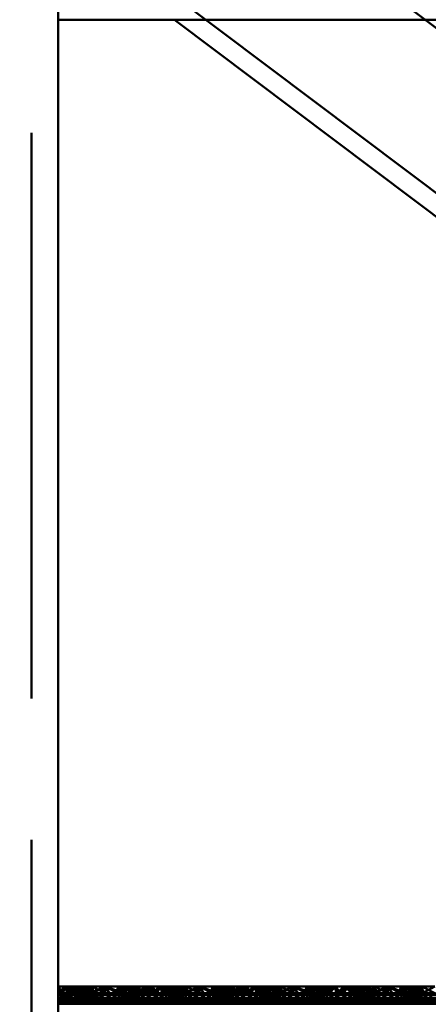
# Paper-space layout 'Layout1' of a CAD drawing. Extents: x -2 to 1033, y -36 to 596.
# Tile 230 of 256: x 368.8 to 370.97, y 489.26 to 494.49. Entities that reach past the tile are written whole.
import ezdxf

# ---------------------------------------------------------------- set-up
doc = ezdxf.new("R2010")
doc.units = 0
doc.linetypes.add('ACAD_ISO02W100', pattern=[15, 12, -3])
doc.linetypes.add('ACAD_ISO04W100', pattern=[30.5, 24, -3, 0.5, -3])
doc.layers.add('SS_ZEBRIKY', color=24, linetype='CONTINUOUS', lineweight=50)
doc.layers.add('SS_ZTUŽENÍ STĚNY', color=203, linetype='CONTINUOUS', lineweight=50)

psp = doc.layouts.get("Layout1")

# ---------------------------------------------------------------- linework, layer by layer
at = {"layer": 'SS_ZEBRIKY', "color": 3, "linetype": 'ACAD_ISO02W100', "ltscale": 0.25}
for p, q in [((368.8663, 378.385), (368.8663, 524.985)), ((369.0063, 489.321), (369.0504, 489.3568)), ((369.0063, 489.321), (369.0429, 489.3568)), ((369.0663, 489.321), (369.0429, 489.3568)), ((369.1184, 489.3568), (369.0469, 489.321)), ((369.0663, 489.321), (369.0504, 489.3568)), ((369.1106, 489.321), (369.0504, 489.3568)), ((369.111, 489.3568), (369.0663, 489.321)), ((369.0663, 489.321), (369.0899, 489.3568)), ((369.0768, 489.3568), (369.0663, 489.321)), ((369.1369, 489.3568), (369.0743, 489.321)), ((369.1184, 489.3568), (369.0743, 489.321)), ((369.0748, 489.321), (369.1369, 489.3568)), ((369.1184, 489.3568), (369.0748, 489.321)), ((369.1103, 489.321), (369.0899, 489.3568)), ((369.1106, 489.321), (369.0899, 489.3568)), ((369.1872, 489.321), (369.0899, 489.3568)), ((369.1103, 489.321), (369.1393, 489.3568)), ((369.1342, 489.3568), (369.1103, 489.321)), ((369.1103, 489.321), (369.1206, 489.3568)), ((369.111, 489.3568), (369.1103, 489.321)), ((369.1184, 489.3568), (369.1313, 489.3311)), ((369.1872, 489.321), (369.1206, 489.3568)), ((369.1263, 489.321), (369.144, 489.3568)), ((369.1263, 489.321), (369.1393, 489.3568)), ((369.1342, 489.3568), (369.1263, 489.321)), ((369.1369, 489.3568), (369.1493, 489.321)), ((369.1401, 489.3488), (369.1369, 489.3568)), ((369.1369, 489.3568), (369.1402, 489.3492)), ((369.1524, 489.321), (369.1369, 489.3568)), ((369.1872, 489.321), (369.1393, 489.3568)), ((369.2158, 489.321), (369.1393, 489.3568)), ((369.151, 489.321), (369.1401, 489.3488)), ((369.1402, 489.3492), (369.1524, 489.321)), ((369.1874, 489.3568), (369.1493, 489.321)), ((369.151, 489.321), (369.1728, 489.3425)), ((369.1661, 489.3202), (369.2563, 489.3568)), ((369.1874, 489.3568), (369.1661, 489.3202)), ((369.2563, 489.3568), (369.1796, 489.3168)), ((369.1874, 489.3568), (369.1936, 489.3321)), ((369.1874, 489.3568), (369.1963, 489.321)), ((369.2563, 489.3568), (369.2303, 489.3168)), ((369.2563, 489.3568), (369.2824, 489.3168)), ((369.333, 489.3168), (369.2563, 489.3568)), ((369.2563, 489.3568), (369.2563, 489.321)), ((369.3253, 489.3568), (369.3163, 489.321)), ((369.3253, 489.3568), (369.3191, 489.3321)), ((369.3868, 489.3568), (369.3248, 489.321)), ((369.3253, 489.3568), (369.333, 489.3168)), ((369.3253, 489.3568), (369.3466, 489.3202)), ((369.3634, 489.321), (369.3253, 489.3568)), ((369.3393, 489.3423), (369.3599, 489.321)), ((369.3516, 489.3484), (369.3767, 489.3403)), ((369.3758, 489.3568), (369.3603, 489.321)), ((369.3603, 489.321), (369.3724, 489.349)), ((369.3634, 489.321), (369.3758, 489.3568)), ((369.3684, 489.3568), (369.3863, 489.321)), ((369.3724, 489.349), (369.3758, 489.3568)), ((369.3758, 489.3568), (369.4369, 489.321)), ((369.4389, 489.321), (369.3758, 489.3568)), ((369.3758, 489.3568), (369.4658, 489.321)), ((369.3763, 489.321), (369.3942, 489.3568)), ((369.3767, 489.3403), (369.4369, 489.321)), ((369.3868, 489.3568), (369.3863, 489.321)), ((369.3863, 489.321), (369.3865, 489.3568)), ((369.4024, 489.321), (369.3865, 489.3568)), ((369.3868, 489.3568), (369.4024, 489.321)), ((369.4389, 489.321), (369.3942, 489.3568)), ((369.4658, 489.321), (369.3942, 489.3568)), ((369.437, 489.3568), (369.401, 489.321)), ((369.437, 489.3568), (369.4024, 489.321)), ((369.4358, 489.3568), (369.4024, 489.321)), ((369.4463, 489.321), (369.4358, 489.3568)), ((369.437, 489.3568), (369.4463, 489.321)), ((369.5057, 489.3568), (369.4463, 489.321)), ((369.4698, 489.3568), (369.4463, 489.321)), ((369.4698, 489.3568), (369.5063, 489.321)), ((369.5057, 489.3568), (369.5053, 489.321)), ((369.5057, 489.3568), (369.5063, 489.321)), ((369.5745, 489.3568), (369.5063, 489.321)), ((369.5429, 489.3568), (369.5063, 489.321)), ((369.5063, 489.3568), (369.5063, 489.321)), ((369.5429, 489.3568), (369.5663, 489.321)), ((369.6184, 489.3568), (369.5469, 489.321)), ((369.6252, 489.3568), (369.5663, 489.321)), ((369.5768, 489.3568), (369.5663, 489.321)), ((369.5745, 489.3568), (369.5663, 489.321)), ((369.6369, 489.3568), (369.5743, 489.321)), ((369.6184, 489.3568), (369.5743, 489.321)), ((369.5745, 489.3568), (369.6099, 489.321)), ((369.5748, 489.321), (369.6369, 489.3568)), ((369.5748, 489.321), (369.6184, 489.3568)), ((369.5768, 489.3568), (369.6103, 489.321)), ((369.6103, 489.321), (369.6442, 489.3568)), ((369.6265, 489.3568), (369.6103, 489.321)), ((369.6103, 489.321), (369.6252, 489.3568)), ((369.6184, 489.3568), (369.6313, 489.331)), ((369.6869, 489.321), (369.6252, 489.3568)), ((369.6263, 489.321), (369.6442, 489.3568)), ((369.6265, 489.3568), (369.6263, 489.321)), ((369.6369, 489.3568), (369.6493, 489.321)), ((369.6401, 489.3487), (369.6369, 489.3568)), ((369.6524, 489.321), (369.6369, 489.3568)), ((369.6369, 489.3568), (369.6403, 489.349)), ((369.651, 489.321), (369.6401, 489.3487)), ((369.6403, 489.349), (369.6524, 489.321)), ((369.6874, 489.3568), (369.6493, 489.321)), ((369.651, 489.321), (369.6728, 489.3425)), ((369.6661, 489.3202), (369.7563, 489.3568)), ((369.6874, 489.3568), (369.6661, 489.3202)), ((369.6796, 489.3168), (369.7563, 489.3568)), ((369.6874, 489.3568), (369.6963, 489.321)), ((369.6874, 489.3568), (369.6936, 489.3321)), ((369.7563, 489.3568), (369.7303, 489.3168)), ((369.7563, 489.3568), (369.7824, 489.3168)), ((369.7563, 489.3568), (369.833, 489.3168)), ((369.7563, 489.3568), (369.7563, 489.321)), ((369.8253, 489.3568), (369.8163, 489.321)), ((369.8868, 489.3568), (369.8248, 489.321)), ((369.8253, 489.3568), (369.833, 489.3168)), ((369.8466, 489.3202), (369.8253, 489.3568)), ((369.8634, 489.321), (369.8253, 489.3568)), ((369.8393, 489.3423), (369.8599, 489.321)), ((369.8516, 489.3484), (369.8767, 489.3403)), ((369.8758, 489.3568), (369.8603, 489.321)), ((369.8603, 489.321), (369.8724, 489.349)), ((369.8634, 489.321), (369.8758, 489.3568)), ((369.8684, 489.3568), (369.8863, 489.321)), ((369.8724, 489.349), (369.8758, 489.3568)), ((369.8758, 489.3568), (369.9369, 489.321)), ((369.9389, 489.321), (369.8758, 489.3568)), ((369.8758, 489.3568), (369.9658, 489.321)), ((369.8767, 489.3403), (369.9369, 489.321)), ((369.8813, 489.331), (369.8942, 489.3568)), ((369.8868, 489.3568), (369.8863, 489.321)), ((369.8863, 489.321), (369.8865, 489.3568)), ((369.9024, 489.321), (369.8865, 489.3568)), ((369.8868, 489.3568), (369.9024, 489.321)), ((369.9389, 489.321), (369.8942, 489.3568)), ((369.9658, 489.321), (369.8942, 489.3568)), ((369.901, 489.321), (369.937, 489.3568)), ((369.937, 489.3568), (369.9024, 489.321)), ((369.9024, 489.321), (369.9358, 489.3568)), ((369.9358, 489.3568), (369.9463, 489.321)), ((369.937, 489.3568), (369.9463, 489.321)), ((370.0057, 489.3568), (369.9463, 489.321)), ((369.9463, 489.321), (369.9698, 489.3568)), ((370.0063, 489.321), (369.9698, 489.3568)), ((370.0057, 489.3568), (370.0053, 489.321)), ((370.0057, 489.3568), (370.0063, 489.321)), ((370.0745, 489.3568), (370.0063, 489.321)), ((370.0429, 489.3568), (370.0063, 489.321)), ((370.0063, 489.3568), (370.0063, 489.321)), ((370.0429, 489.3568), (370.0663, 489.321)), ((370.1184, 489.3568), (370.0469, 489.321)), ((370.0663, 489.321), (370.1252, 489.3568)), ((370.0768, 489.3568), (370.0663, 489.321)), ((370.0663, 489.321), (370.0745, 489.3568)), ((370.1369, 489.3568), (370.0743, 489.321)), ((370.1184, 489.3568), (370.0743, 489.321)), ((370.0745, 489.3568), (370.1099, 489.321)), ((370.0748, 489.321), (370.1369, 489.3568)), ((370.0748, 489.321), (370.1184, 489.3568)), ((370.0768, 489.3568), (370.1103, 489.321)), ((370.1103, 489.321), (370.1442, 489.3568)), ((370.1265, 489.3568), (370.1103, 489.321)), ((370.1103, 489.321), (370.1252, 489.3568)), ((370.1184, 489.3568), (370.1313, 489.331)), ((370.1869, 489.321), (370.1252, 489.3568)), ((370.1263, 489.321), (370.1442, 489.3568)), ((370.1265, 489.3568), (370.1263, 489.321)), ((370.1369, 489.3568), (370.1493, 489.321)), ((370.1401, 489.3487), (370.1369, 489.3568)), ((370.1524, 489.321), (370.1369, 489.3568)), ((370.1369, 489.3568), (370.1403, 489.349)), ((370.151, 489.321), (370.1401, 489.3487)), ((370.1403, 489.349), (370.1524, 489.321)), ((370.1874, 489.3568), (370.1493, 489.321)), ((370.151, 489.321), (370.1728, 489.3425)), ((370.1661, 489.3202), (370.2563, 489.3568)), ((370.1874, 489.3568), (370.1661, 489.3202)), ((370.1796, 489.3168), (370.2563, 489.3568)), ((370.1874, 489.3568), (370.1963, 489.321)), ((370.1874, 489.3568), (370.1936, 489.3321)), ((370.2563, 489.3568), (370.2303, 489.3168)), ((370.2563, 489.3568), (370.2824, 489.3168)), ((370.2563, 489.3568), (370.333, 489.3168)), ((370.2563, 489.3568), (370.2563, 489.321)), ((370.3758, 489.3568), (370.2969, 489.321)), ((370.3253, 489.3568), (370.3163, 489.321)), ((370.3253, 489.3568), (370.3191, 489.3321)), ((370.3971, 489.3568), (370.3248, 489.321)), ((370.3758, 489.3568), (370.3248, 489.321)), ((370.3253, 489.3568), (370.333, 489.3168)), ((370.3253, 489.3568), (370.3466, 489.3202)), ((370.3634, 489.321), (370.3253, 489.3568)), ((370.3393, 489.3423), (370.3599, 489.321)), ((370.3516, 489.3484), (370.3767, 489.3403)), ((370.3758, 489.3568), (370.3603, 489.321)), ((370.3603, 489.321), (370.3724, 489.349)), ((370.3634, 489.321), (370.3758, 489.3568)), ((370.3684, 489.3568), (370.3863, 489.321)), ((370.3724, 489.349), (370.3758, 489.3568)), ((370.3758, 489.3568), (370.3863, 489.321)), ((370.3758, 489.3568), (370.4024, 489.321)), ((370.3758, 489.3568), (370.4369, 489.321)), ((370.4389, 489.321), (370.3758, 489.3568)), ((370.3758, 489.3568), (370.4658, 489.321)), ((370.3763, 489.321), (370.3942, 489.3568)), ((370.3767, 489.3403), (370.4369, 489.321)), ((370.3863, 489.321), (370.3865, 489.3568)), ((370.4024, 489.321), (370.3865, 489.3568)), ((370.4389, 489.321), (370.3942, 489.3568)), ((370.4658, 489.321), (370.3942, 489.3568)), ((370.3971, 489.3568), (370.401, 489.321)), ((370.3971, 489.3568), (370.4024, 489.321)), ((370.3971, 489.3568), (370.4463, 489.321)), ((370.401, 489.321), (370.4711, 489.3568)), ((370.401, 489.321), (370.43, 489.3568)), ((370.4024, 489.321), (370.4358, 489.3568)), ((370.43, 489.3568), (370.4463, 489.321)), ((370.4463, 489.321), (370.4358, 489.3568)), ((370.4778, 489.3568), (370.4463, 489.321)), ((370.4463, 489.321), (370.4711, 489.3568)), ((370.4711, 489.3568), (370.5053, 489.321)), ((370.4711, 489.3568), (370.5063, 489.321)), ((370.5063, 489.321), (370.4778, 489.3568)), ((370.5053, 489.321), (370.5597, 489.3568)), ((370.5159, 489.3568), (370.5053, 489.321)), ((370.5063, 489.321), (370.5597, 489.3568)), ((370.5228, 489.3568), (370.5063, 489.321)), ((370.5159, 489.3568), (370.5063, 489.321)), ((370.5228, 489.3568), (370.5663, 489.321)), ((370.6184, 489.3568), (370.5469, 489.321)), ((370.5663, 489.321), (370.5597, 489.3568)), ((370.5597, 489.3568), (370.6099, 489.321)), ((370.566, 489.3568), (370.5663, 489.321)), ((370.5663, 489.321), (370.6029, 489.3568)), ((370.5663, 489.321), (370.5978, 489.3568)), ((370.6369, 489.3568), (370.5743, 489.321)), ((370.6184, 489.3568), (370.5743, 489.321)), ((370.5748, 489.321), (370.6369, 489.3568)), ((370.5748, 489.321), (370.6184, 489.3568)), ((370.5978, 489.3568), (370.6099, 489.321)), ((370.5978, 489.3568), (370.6103, 489.321)), ((370.6869, 489.321), (370.5978, 489.3568)), ((370.6029, 489.3568), (370.6103, 489.321)), ((370.6103, 489.321), (370.6429, 489.3568)), ((370.6103, 489.321), (370.6418, 489.3568)), ((370.6295, 489.3568), (370.6103, 489.321)), ((370.6103, 489.321), (370.6262, 489.3568)), ((370.6184, 489.3568), (370.6311, 489.3314)), ((370.6869, 489.321), (370.6262, 489.3568)), ((370.6263, 489.321), (370.6429, 489.3568)), ((370.6263, 489.321), (370.6418, 489.3568)), ((370.6369, 489.3568), (370.6493, 489.321)), ((370.6397, 489.3498), (370.6369, 489.3568)), ((370.6369, 489.3568), (370.6398, 489.3501)), ((370.6524, 489.321), (370.6369, 489.3568)), ((370.651, 489.321), (370.6397, 489.3498)), ((370.6398, 489.3501), (370.6524, 489.321)), ((370.6869, 489.321), (370.6418, 489.3568)), ((370.7158, 489.321), (370.6418, 489.3568)), ((370.6874, 489.3568), (370.6493, 489.321)), ((370.651, 489.321), (370.6726, 489.3422)), ((370.6661, 489.3202), (370.7563, 489.3568)), ((370.6661, 489.3202), (370.6874, 489.3568)), ((370.6796, 489.3168), (370.7563, 489.3568)), ((370.6874, 489.3568), (370.6936, 489.3319)), ((370.6874, 489.3568), (370.6963, 489.321)), ((370.7563, 489.3568), (370.7303, 489.3168)), ((370.7563, 489.3568), (370.7824, 489.3168)), ((370.7563, 489.3568), (370.833, 489.3168)), ((370.7563, 489.3568), (370.7563, 489.321)), ((370.8253, 489.3568), (370.8163, 489.321)), ((370.8869, 489.3568), (370.8248, 489.321)), ((370.8248, 489.321), (370.8684, 489.3568)), ((370.8253, 489.3568), (370.833, 489.3168)), ((370.8253, 489.3568), (370.8466, 489.3202)), ((370.8634, 489.321), (370.8253, 489.3568)), ((370.8393, 489.3423), (370.8599, 489.321)), ((370.8516, 489.3484), (370.8767, 489.3403)), ((370.8758, 489.3568), (370.8603, 489.321)), ((370.8603, 489.321), (370.8724, 489.349)), ((370.8634, 489.321), (370.8758, 489.3568)), ((370.8684, 489.3568), (370.8863, 489.321)), ((370.8724, 489.349), (370.8758, 489.3568)), ((370.8758, 489.3568), (370.9369, 489.321)), ((370.9389, 489.321), (370.8758, 489.3568)), ((370.8758, 489.3568), (370.9658, 489.321)), ((370.8763, 489.321), (370.8942, 489.3568)), ((370.8767, 489.3403), (370.9369, 489.321)), ((370.8869, 489.3568), (370.901, 489.321)), ((370.8869, 489.3568), (370.9024, 489.321)), ((370.9389, 489.321), (370.8942, 489.3568)), ((370.9658, 489.321), (370.8942, 489.3568)), ((370.9374, 489.3568), (370.901, 489.321)), ((370.9374, 489.3568), (370.9463, 489.321)), ((370.9374, 489.3568), (371.0053, 489.321)), ((369.0363, 489.281), (369.0063, 489.321)), ((369.0656, 489.281), (369.0063, 489.321)), ((369.093, 489.281), (369.0063, 489.321)), ((369.0063, 489.321), (369.1661, 489.3202)), ((369.0663, 489.321), (369.0063, 489.321)), ((369.1661, 489.3202), (369.0063, 489.3117)), ((369.1796, 489.3168), (369.0063, 489.3117)), ((369.2563, 489.3115), (369.0063, 489.3117)), ((369.2563, 489.3115), (369.0063, 489.286)), ((369.0063, 489.286), (377.0063, 489.286)), ((369.1312, 489.3184), (369.0583, 489.281)), ((369.0583, 489.281), (369.1379, 489.3149)), ((369.0663, 489.321), (369.0656, 489.281)), ((369.093, 489.281), (369.0663, 489.321)), ((369.0663, 489.321), (369.0935, 489.281)), ((369.1626, 489.281), (369.0663, 489.321)), ((369.1629, 489.281), (369.0663, 489.321)), ((369.1103, 489.321), (369.0663, 489.321)), ((369.0683, 489.281), (369.1524, 489.321)), ((369.1363, 489.321), (369.0683, 489.281)), ((369.1411, 489.3132), (369.0948, 489.281)), ((369.0948, 489.281), (369.1561, 489.3052)), ((369.1626, 489.281), (369.1103, 489.321)), ((369.1103, 489.321), (369.1629, 489.281)), ((369.2013, 489.281), (369.1103, 489.321)), ((369.1103, 489.321), (369.2014, 489.281)), ((369.1134, 489.321), (369.1103, 489.321)), ((369.1224, 489.281), (369.1963, 489.321)), ((369.1524, 489.321), (369.1224, 489.281)), ((369.2013, 489.281), (369.1263, 489.321)), ((369.2014, 489.281), (369.1263, 489.321)), ((369.1363, 489.321), (369.1312, 489.3184)), ((369.1313, 489.3311), (369.1363, 489.321)), ((369.1379, 489.3149), (369.1524, 489.321)), ((369.1524, 489.321), (369.1411, 489.3132)), ((369.1493, 489.321), (369.1661, 489.3202)), ((369.1561, 489.3052), (369.1963, 489.321)), ((369.1661, 489.3202), (369.1796, 489.3168)), ((369.1963, 489.321), (369.1692, 489.281)), ((369.1796, 489.3168), (369.2563, 489.3115)), ((369.1936, 489.3321), (369.1963, 489.321)), ((369.1963, 489.321), (369.2079, 489.281)), ((369.1963, 489.321), (369.2264, 489.281)), ((369.2079, 489.281), (369.2563, 489.321)), ((369.2563, 489.321), (369.2264, 489.281)), ((369.2303, 489.3168), (369.2563, 489.3115)), ((369.2563, 489.321), (369.2863, 489.281)), ((369.2563, 489.321), (369.3048, 489.281)), ((369.333, 489.3168), (369.2563, 489.3115)), ((369.2824, 489.3168), (369.2563, 489.3115)), ((369.3163, 489.321), (369.2863, 489.281)), ((369.3163, 489.321), (369.3048, 489.281)), ((369.3083, 489.281), (369.4024, 489.321)), ((369.3863, 489.321), (369.3083, 489.281)), ((369.3191, 489.3321), (369.3163, 489.321)), ((369.3163, 489.321), (369.3344, 489.2944)), ((369.3163, 489.321), (369.3903, 489.281)), ((369.3163, 489.321), (369.3559, 489.3054)), ((369.4024, 489.321), (369.3183, 489.281)), ((369.3863, 489.321), (369.3183, 489.281)), ((369.3226, 489.3339), (369.3599, 489.321)), ((369.3466, 489.3202), (369.333, 489.3168)), ((369.3344, 489.2944), (369.3435, 489.281)), ((369.3448, 489.281), (369.4463, 489.321)), ((369.4024, 489.321), (369.3448, 489.281)), ((369.3466, 489.3202), (369.3634, 489.321)), ((369.3559, 489.3054), (369.4179, 489.281)), ((369.3603, 489.321), (369.3903, 489.281)), ((369.3713, 489.3133), (369.3603, 489.321)), ((369.3603, 489.321), (369.4444, 489.281)), ((369.3745, 489.315), (369.3603, 489.321)), ((369.4179, 489.281), (369.3713, 489.3133)), ((369.4463, 489.321), (369.3724, 489.281)), ((369.4024, 489.321), (369.3724, 489.281)), ((369.4543, 489.281), (369.3745, 489.315)), ((369.3763, 489.321), (369.4444, 489.281)), ((369.3813, 489.3185), (369.3763, 489.321)), ((369.4543, 489.281), (369.3813, 489.3185)), ((369.4024, 489.321), (369.3993, 489.321)), ((369.4463, 489.321), (369.4024, 489.321)), ((369.4161, 489.3202), (369.5966, 489.3202)), ((369.4463, 489.321), (369.4192, 489.281)), ((369.4463, 489.321), (369.4579, 489.281)), ((369.4463, 489.321), (369.4764, 489.281)), ((369.5063, 489.321), (369.4463, 489.321)), ((369.5063, 489.321), (369.4579, 489.281)), ((369.5063, 489.321), (369.4764, 489.281)), ((369.5063, 489.321), (369.5363, 489.281)), ((369.5063, 489.321), (369.5548, 489.281)), ((369.5663, 489.321), (369.5063, 489.321)), ((369.5663, 489.321), (369.5363, 489.281)), ((369.5663, 489.321), (369.5548, 489.281)), ((369.6524, 489.321), (369.5583, 489.281)), ((369.6313, 489.3185), (369.5583, 489.281)), ((369.5663, 489.321), (369.5935, 489.281)), ((369.5663, 489.321), (369.6403, 489.281)), ((369.5663, 489.321), (369.6679, 489.281)), ((369.6103, 489.321), (369.5663, 489.321)), ((369.5683, 489.281), (369.6524, 489.321)), ((369.6363, 489.321), (369.5683, 489.281)), ((369.6413, 489.3133), (369.5948, 489.281)), ((369.5948, 489.281), (369.6568, 489.3054)), ((369.6403, 489.281), (369.6103, 489.321)), ((369.6103, 489.321), (369.6679, 489.281)), ((369.6944, 489.281), (369.6103, 489.321)), ((369.6103, 489.321), (369.7043, 489.281)), ((369.6134, 489.321), (369.6103, 489.321)), ((369.6224, 489.281), (369.6963, 489.321)), ((369.6224, 489.281), (369.6524, 489.321)), ((369.6944, 489.281), (369.6263, 489.321)), ((369.7043, 489.281), (369.6263, 489.321)), ((369.6313, 489.331), (369.6363, 489.321)), ((369.6363, 489.321), (369.6313, 489.3185)), ((369.6524, 489.321), (369.6413, 489.3133)), ((369.6661, 489.3202), (369.6493, 489.321)), ((369.6568, 489.3054), (369.6963, 489.321)), ((369.6661, 489.3202), (369.6796, 489.3168)), ((369.6692, 489.281), (369.6963, 489.321)), ((369.7563, 489.3115), (369.6796, 489.3168)), ((369.6936, 489.3321), (369.6963, 489.321)), ((369.6963, 489.321), (369.7079, 489.281)), ((369.6963, 489.321), (369.7264, 489.281)), ((369.7079, 489.281), (369.7563, 489.321)), ((369.7563, 489.321), (369.7264, 489.281)), ((369.7303, 489.3168), (369.7563, 489.3115)), ((369.7563, 489.321), (369.7863, 489.281)), ((369.7563, 489.321), (369.8048, 489.281)), ((369.7563, 489.3115), (369.833, 489.3168)), ((369.7824, 489.3168), (369.7563, 489.3115)), ((369.8163, 489.321), (369.7863, 489.281)), ((369.8163, 489.321), (369.8048, 489.281)), ((369.8083, 489.281), (369.9024, 489.321)), ((369.8863, 489.321), (369.8083, 489.281)), ((369.8163, 489.321), (369.8344, 489.2944)), ((369.8163, 489.321), (369.8903, 489.281)), ((369.8163, 489.321), (369.8559, 489.3054)), ((369.9024, 489.321), (369.8183, 489.281)), ((369.8863, 489.321), (369.8183, 489.281)), ((369.8226, 489.3339), (369.8599, 489.321)), ((369.833, 489.3168), (369.8466, 489.3202)), ((369.8344, 489.2944), (369.8435, 489.281)), ((369.8448, 489.281), (369.9463, 489.321)), ((369.8448, 489.281), (369.9024, 489.321)), ((369.8634, 489.321), (369.8466, 489.3202)), ((369.8559, 489.3054), (369.9179, 489.281)), ((369.8603, 489.321), (369.8903, 489.281)), ((369.8713, 489.3133), (369.8603, 489.321)), ((369.8603, 489.321), (369.9444, 489.281)), ((369.8745, 489.315), (369.8603, 489.321)), ((369.9179, 489.281), (369.8713, 489.3133)), ((369.9463, 489.321), (369.8724, 489.281)), ((369.9024, 489.321), (369.8724, 489.281)), ((369.9543, 489.281), (369.8745, 489.315)), ((369.8763, 489.321), (369.8813, 489.331)), ((369.8763, 489.321), (369.9444, 489.281)), ((369.8813, 489.3185), (369.8763, 489.321)), ((369.9543, 489.281), (369.8813, 489.3185)), ((369.9024, 489.321), (369.8993, 489.321)), ((369.9463, 489.321), (369.9024, 489.321)), ((369.9161, 489.3202), (370.0966, 489.3202)), ((369.9463, 489.321), (369.9192, 489.281)), ((369.9463, 489.321), (369.9579, 489.281)), ((369.9463, 489.321), (369.9764, 489.281)), ((370.0063, 489.321), (369.9463, 489.321)), ((370.0063, 489.321), (369.9579, 489.281)), ((369.9764, 489.281), (370.0063, 489.321)), ((370.0363, 489.281), (370.0063, 489.321)), ((370.0063, 489.321), (370.0548, 489.281)), ((370.0663, 489.321), (370.0063, 489.321)), ((370.0363, 489.281), (370.0663, 489.321)), ((370.0548, 489.281), (370.0663, 489.321)), ((370.1524, 489.321), (370.0583, 489.281)), ((370.1313, 489.3185), (370.0583, 489.281)), ((370.0663, 489.321), (370.0935, 489.281)), ((370.1403, 489.281), (370.0663, 489.321)), ((370.0663, 489.321), (370.1679, 489.281)), ((370.1103, 489.321), (370.0663, 489.321)), ((370.0683, 489.281), (370.1524, 489.321)), ((370.0683, 489.281), (370.1363, 489.321)), ((370.0948, 489.281), (370.1413, 489.3133)), ((370.0948, 489.281), (370.1568, 489.3054)), ((370.1403, 489.281), (370.1103, 489.321)), ((370.1103, 489.321), (370.1679, 489.281)), ((370.1944, 489.281), (370.1103, 489.321)), ((370.1103, 489.321), (370.2043, 489.281)), ((370.1134, 489.321), (370.1103, 489.321)), ((370.1963, 489.321), (370.1224, 489.281)), ((370.1224, 489.281), (370.1524, 489.321)), ((370.1944, 489.281), (370.1263, 489.321)), ((370.2043, 489.281), (370.1263, 489.321)), ((370.1313, 489.331), (370.1363, 489.321)), ((370.1363, 489.321), (370.1313, 489.3185)), ((370.1413, 489.3133), (370.1524, 489.321)), ((370.1661, 489.3202), (370.1493, 489.321)), ((370.1568, 489.3054), (370.1963, 489.321)), ((370.1661, 489.3202), (370.1796, 489.3168)), ((370.1692, 489.281), (370.1963, 489.321)), ((370.1796, 489.3168), (370.2563, 489.3115)), ((370.1936, 489.3321), (370.1963, 489.321)), ((370.2079, 489.281), (370.1963, 489.321)), ((370.1963, 489.321), (370.2264, 489.281)), ((370.2079, 489.281), (370.2563, 489.321)), ((370.2563, 489.321), (370.2264, 489.281)), ((370.2303, 489.3168), (370.2563, 489.3115)), ((370.2563, 489.321), (370.2863, 489.281)), ((370.2563, 489.321), (370.3048, 489.281)), ((370.2563, 489.3115), (370.333, 489.3168)), ((370.2824, 489.3168), (370.2563, 489.3115)), ((370.3163, 489.321), (370.2863, 489.281)), ((370.3163, 489.321), (370.3048, 489.281)), ((370.3083, 489.281), (370.4024, 489.321)), ((370.3863, 489.321), (370.3083, 489.281)), ((370.3191, 489.3321), (370.3163, 489.321)), ((370.3163, 489.321), (370.3344, 489.2944)), ((370.3163, 489.321), (370.3903, 489.281)), ((370.3163, 489.321), (370.3559, 489.3054)), ((370.4024, 489.321), (370.3183, 489.281)), ((370.3863, 489.321), (370.3183, 489.281)), ((370.3226, 489.3339), (370.3599, 489.321)), ((370.333, 489.3168), (370.3466, 489.3202)), ((370.3344, 489.2944), (370.3435, 489.281)), ((370.3448, 489.281), (370.4463, 489.321)), ((370.3448, 489.281), (370.4024, 489.321)), ((370.3466, 489.3202), (370.3634, 489.321)), ((370.3559, 489.3054), (370.4179, 489.281)), ((370.3603, 489.321), (370.3903, 489.281)), ((370.3713, 489.3133), (370.3603, 489.321)), ((370.3603, 489.321), (370.4444, 489.281)), ((370.3745, 489.315), (370.3603, 489.321)), ((370.4179, 489.281), (370.3713, 489.3133)), ((370.4463, 489.321), (370.3724, 489.281)), ((370.4024, 489.321), (370.3724, 489.281)), ((370.4543, 489.281), (370.3745, 489.315)), ((370.3763, 489.321), (370.4444, 489.281)), ((370.3813, 489.3185), (370.3763, 489.321)), ((370.4543, 489.281), (370.3813, 489.3185)), ((370.4024, 489.321), (370.3993, 489.321)), ((370.4463, 489.321), (370.4024, 489.321)), ((370.4161, 489.3202), (370.5966, 489.3202)), ((370.4192, 489.281), (370.4463, 489.321)), ((370.4463, 489.321), (370.4579, 489.281)), ((370.4463, 489.321), (370.4764, 489.281)), ((370.5063, 489.321), (370.4463, 489.321)), ((370.5063, 489.321), (370.4579, 489.281)), ((370.4764, 489.281), (370.5063, 489.321)), ((370.5363, 489.281), (370.5063, 489.321)), ((370.5548, 489.281), (370.5063, 489.321)), ((370.5663, 489.321), (370.5063, 489.321)), ((370.5363, 489.281), (370.5663, 489.321)), ((370.5548, 489.281), (370.5663, 489.321)), ((370.6524, 489.321), (370.5583, 489.281)), ((370.6313, 489.3185), (370.5583, 489.281)), ((370.5663, 489.321), (370.5935, 489.281)), ((370.6403, 489.281), (370.5663, 489.321)), ((370.5663, 489.321), (370.6679, 489.281)), ((370.6103, 489.321), (370.5663, 489.321)), ((370.5683, 489.281), (370.6524, 489.321)), ((370.5683, 489.281), (370.6363, 489.321)), ((370.5948, 489.281), (370.6413, 489.3133)), ((370.5948, 489.281), (370.6568, 489.3054)), ((370.6403, 489.281), (370.6103, 489.321)), ((370.6103, 489.321), (370.6679, 489.281)), ((370.6944, 489.281), (370.6103, 489.321)), ((370.6103, 489.321), (370.7043, 489.281)), ((370.6134, 489.321), (370.6103, 489.321)), ((370.6963, 489.321), (370.6224, 489.281)), ((370.6224, 489.281), (370.6524, 489.321)), ((370.6944, 489.281), (370.6263, 489.321)), ((370.7043, 489.281), (370.6263, 489.321)), ((370.6311, 489.3314), (370.6363, 489.321)), ((370.6363, 489.321), (370.6313, 489.3185)), ((370.6413, 489.3133), (370.6524, 489.321)), ((370.6493, 489.321), (370.6661, 489.3202)), ((370.6568, 489.3054), (370.6963, 489.321)), ((370.6661, 489.3202), (370.6796, 489.3168)), ((370.6692, 489.281), (370.6963, 489.321)), ((370.6796, 489.3168), (370.7563, 489.3115)), ((370.6936, 489.3319), (370.6963, 489.321)), ((370.7079, 489.281), (370.6963, 489.321)), ((370.6963, 489.321), (370.7264, 489.281)), ((370.7079, 489.281), (370.7563, 489.321)), ((370.7563, 489.321), (370.7264, 489.281)), ((370.7303, 489.3168), (370.7563, 489.3115)), ((370.7563, 489.321), (370.7863, 489.281)), ((370.7563, 489.321), (370.8048, 489.281)), ((370.7563, 489.3115), (370.833, 489.3168)), ((370.7824, 489.3168), (370.7563, 489.3115)), ((370.7863, 489.281), (370.8163, 489.321)), ((370.8163, 489.321), (370.8048, 489.281)), ((370.8083, 489.281), (370.9024, 489.321)), ((370.8863, 489.321), (370.8083, 489.281)), ((370.8163, 489.321), (370.8344, 489.2944)), ((370.8163, 489.321), (370.8903, 489.281)), ((370.8163, 489.321), (370.8559, 489.3054)), ((370.9024, 489.321), (370.8183, 489.281)), ((370.8863, 489.321), (370.8183, 489.281)), ((370.8226, 489.3339), (370.8599, 489.321)), ((370.833, 489.3168), (370.8466, 489.3202)), ((370.8344, 489.2944), (370.8435, 489.281)), ((370.8448, 489.281), (370.9463, 489.321)), ((370.8448, 489.281), (370.9024, 489.321)), ((370.8466, 489.3202), (370.8634, 489.321)), ((370.8559, 489.3054), (370.9179, 489.281)), ((370.8603, 489.321), (370.8903, 489.281)), ((370.8603, 489.321), (370.8713, 489.3133)), ((370.8603, 489.321), (370.9444, 489.281)), ((370.8745, 489.315), (370.8603, 489.321)), ((370.8713, 489.3133), (370.9179, 489.281)), ((370.9463, 489.321), (370.8724, 489.281)), ((370.9024, 489.321), (370.8724, 489.281)), ((370.9543, 489.281), (370.8745, 489.315)), ((370.8763, 489.321), (370.9444, 489.281)), ((370.8813, 489.3185), (370.8763, 489.321)), ((370.9543, 489.281), (370.8813, 489.3185)), ((370.9024, 489.321), (370.8993, 489.321)), ((370.9463, 489.321), (370.9024, 489.321)), ((370.9161, 489.3202), (371.0966, 489.3202)), ((370.9463, 489.321), (370.9192, 489.281)), ((370.9463, 489.321), (370.9579, 489.281)), ((370.9463, 489.321), (370.9764, 489.281)), ((371.0063, 489.321), (370.9463, 489.321)), ((371.0063, 489.321), (370.9579, 489.281)), ((369.0063, 489.281), (369.0363, 489.281)), ((369.1692, 489.281), (369.0063, 489.277)), ((369.0935, 489.281), (369.0063, 489.2734)), ((369.0656, 489.281), (369.0063, 489.2734)), ((369.0063, 489.2734), (369.0363, 489.281)), ((369.2563, 489.2734), (369.0063, 489.277)), ((377.0063, 489.2734), (369.0063, 489.2734)), ((369.2563, 489.2734), (369.0063, 489.266)), ((369.0063, 489.267), (377.0063, 489.267)), ((369.0063, 489.266), (377.0063, 489.266)), ((369.0363, 489.281), (369.0656, 489.281)), ((369.0656, 489.281), (369.0935, 489.281)), ((369.0935, 489.281), (369.4192, 489.281)), ((369.1692, 489.281), (369.2563, 489.2734)), ((369.2264, 489.281), (369.2563, 489.2734)), ((369.3435, 489.281), (369.2563, 489.2734)), ((369.2863, 489.281), (369.2563, 489.2734)), ((369.4192, 489.281), (369.5063, 489.2734)), ((369.4192, 489.281), (369.4764, 489.281)), ((369.4764, 489.281), (369.5063, 489.2734)), ((369.4764, 489.281), (369.5363, 489.281)), ((369.5935, 489.281), (369.5063, 489.2734)), ((369.5363, 489.281), (369.5063, 489.2734)), ((369.5363, 489.281), (369.5935, 489.281)), ((369.5935, 489.281), (369.9192, 489.281)), ((369.7563, 489.2734), (369.6692, 489.281)), ((369.7264, 489.281), (369.7563, 489.2734)), ((369.7563, 489.2734), (369.8435, 489.281)), ((369.7863, 489.281), (369.7563, 489.2734)), ((369.9192, 489.281), (370.0063, 489.2734)), ((369.9192, 489.281), (369.9764, 489.281)), ((369.9764, 489.281), (370.0063, 489.2734)), ((369.9764, 489.281), (370.0363, 489.281)), ((370.0063, 489.2734), (370.0935, 489.281)), ((370.0063, 489.2734), (370.0363, 489.281)), ((370.0363, 489.281), (370.0935, 489.281)), ((370.0935, 489.281), (370.4192, 489.281)), ((370.1692, 489.281), (370.2563, 489.2734)), ((370.2264, 489.281), (370.2563, 489.2734)), ((370.2563, 489.2734), (370.3435, 489.281)), ((370.2863, 489.281), (370.2563, 489.2734)), ((370.4192, 489.281), (370.5063, 489.2734)), ((370.4192, 489.281), (370.4764, 489.281)), ((370.4764, 489.281), (370.5063, 489.2734)), ((370.4764, 489.281), (370.5363, 489.281)), ((370.5935, 489.281), (370.5063, 489.2734)), ((370.5063, 489.2734), (370.5363, 489.281)), ((370.5363, 489.281), (370.5935, 489.281)), ((370.5935, 489.281), (370.9192, 489.281)), ((370.6692, 489.281), (370.7563, 489.2734)), ((370.7264, 489.281), (370.7563, 489.2734)), ((370.7563, 489.2734), (370.8435, 489.281)), ((370.7863, 489.281), (370.7563, 489.2734)), ((370.9192, 489.281), (371.0063, 489.2734)), ((370.9192, 489.281), (370.9764, 489.281))]:
    psp.add_line(p, q, dxfattribs=at)
at = {"layer": 'SS_ZEBRIKY', "color": 7, "linetype": 'ACAD_ISO04W100', "ltscale": 0.25}
psp.add_line((369.0063, 524.985), (369.0063, 378.385), dxfattribs=at)
at = {"layer": 'SS_ZEBRIKY', "color": 1, "linetype": 'Continuous', "ltscale": 0.25}
psp.add_line((369.0063, 484.685), (369.0063, 515.085), dxfattribs=at)
at = {"layer": 'SS_ZEBRIKY', "color": 7, "linetype": 'Continuous', "ltscale": 0.25}
for p, q in [((372.5063, 494.485), (369.0063, 494.485)), ((369.0324, 489.3168), (369.0063, 489.3568)), ((369.0429, 489.3568), (369.0063, 489.3568)), ((369.0429, 489.3568), (369.0324, 489.3168)), ((369.0581, 489.3168), (369.0429, 489.3568)), ((369.083, 489.3168), (369.0429, 489.3568)), ((369.0966, 489.3202), (369.0429, 489.3568)), ((369.0768, 489.3568), (369.0429, 489.3568)), ((369.0768, 489.3568), (369.0966, 489.3202)), ((369.0768, 489.3568), (369.1134, 489.321)), ((369.111, 489.3568), (369.0768, 489.3568)), ((369.111, 489.3568), (369.1134, 489.321)), ((369.111, 489.3568), (369.1888, 489.321)), ((369.1342, 489.3568), (369.111, 489.3568)), ((369.1342, 489.3568), (369.1888, 489.321)), ((369.1342, 489.3568), (369.2158, 489.321)), ((369.144, 489.3568), (369.1342, 489.3568)), ((369.2158, 489.321), (369.144, 489.3568)), ((369.1874, 489.3568), (369.144, 489.3568)), ((369.1728, 489.3425), (369.1874, 489.3568)), ((369.1874, 489.3568), (369.2553, 489.321)), ((369.2563, 489.3568), (369.1874, 489.3568)), ((369.2553, 489.321), (369.2563, 489.3568)), ((369.2563, 489.3568), (369.3226, 489.3339)), ((369.3253, 489.3568), (369.2563, 489.3568)), ((369.3684, 489.3568), (369.2969, 489.321)), ((369.3243, 489.321), (369.3865, 489.3568)), ((369.3253, 489.3568), (369.3393, 489.3423)), ((369.3253, 489.3568), (369.3516, 489.3484)), ((369.3684, 489.3568), (369.3253, 489.3568)), ((369.3865, 489.3568), (369.3684, 489.3568)), ((369.4358, 489.3568), (369.3865, 489.3568)), ((369.3993, 489.321), (369.4358, 489.3568)), ((369.4161, 489.3202), (369.4698, 489.3568)), ((369.4358, 489.3568), (369.4161, 489.3202)), ((369.4698, 489.3568), (369.4296, 489.3168)), ((369.4698, 489.3568), (369.4358, 489.3568)), ((369.4698, 489.3568), (369.4803, 489.3168)), ((369.5063, 489.3568), (369.4698, 489.3568)), ((369.5063, 489.3568), (369.4803, 489.3168)), ((369.5063, 489.3568), (369.5324, 489.3168)), ((369.5429, 489.3568), (369.5063, 489.3568)), ((369.5324, 489.3168), (369.5429, 489.3568)), ((369.5429, 489.3568), (369.583, 489.3168)), ((369.5429, 489.3568), (369.5966, 489.3202)), ((369.5768, 489.3568), (369.5429, 489.3568)), ((369.5768, 489.3568), (369.5966, 489.3202)), ((369.5768, 489.3568), (369.6134, 489.321)), ((369.6265, 489.3568), (369.5768, 489.3568)), ((369.6265, 489.3568), (369.6889, 489.321)), ((369.6442, 489.3568), (369.6265, 489.3568)), ((369.7158, 489.321), (369.6442, 489.3568)), ((369.6874, 489.3568), (369.6442, 489.3568)), ((369.6728, 489.3425), (369.6874, 489.3568)), ((369.6874, 489.3568), (369.7553, 489.321)), ((369.7563, 489.3568), (369.6874, 489.3568)), ((369.7563, 489.3568), (369.7553, 489.321)), ((369.7563, 489.3568), (369.8226, 489.3339)), ((369.8253, 489.3568), (369.7563, 489.3568)), ((369.8684, 489.3568), (369.7969, 489.321)), ((369.8243, 489.321), (369.8865, 489.3568)), ((369.8253, 489.3568), (369.8393, 489.3423)), ((369.8253, 489.3568), (369.8516, 489.3484)), ((369.8684, 489.3568), (369.8253, 489.3568)), ((369.8865, 489.3568), (369.8684, 489.3568)), ((369.9358, 489.3568), (369.8865, 489.3568)), ((369.8993, 489.321), (369.9358, 489.3568)), ((369.9161, 489.3202), (369.9698, 489.3568)), ((369.9161, 489.3202), (369.9358, 489.3568)), ((369.9296, 489.3168), (369.9698, 489.3568)), ((369.9698, 489.3568), (369.9358, 489.3568)), ((369.9698, 489.3568), (369.9803, 489.3168)), ((370.0063, 489.3568), (369.9698, 489.3568)), ((369.9803, 489.3168), (370.0063, 489.3568)), ((370.0063, 489.3568), (370.0324, 489.3168)), ((370.0429, 489.3568), (370.0063, 489.3568)), ((370.0324, 489.3168), (370.0429, 489.3568)), ((370.0429, 489.3568), (370.083, 489.3168)), ((370.0429, 489.3568), (370.0966, 489.3202)), ((370.0768, 489.3568), (370.0429, 489.3568)), ((370.0768, 489.3568), (370.0966, 489.3202)), ((370.0768, 489.3568), (370.1134, 489.321)), ((370.1265, 489.3568), (370.0768, 489.3568)), ((370.1265, 489.3568), (370.1889, 489.321)), ((370.1442, 489.3568), (370.1265, 489.3568)), ((370.2158, 489.321), (370.1442, 489.3568)), ((370.1874, 489.3568), (370.1442, 489.3568)), ((370.1728, 489.3425), (370.1874, 489.3568)), ((370.1874, 489.3568), (370.2553, 489.321)), ((370.2563, 489.3568), (370.1874, 489.3568)), ((370.2563, 489.3568), (370.2553, 489.321)), ((370.2563, 489.3568), (370.3226, 489.3339)), ((370.3253, 489.3568), (370.2563, 489.3568)), ((370.3684, 489.3568), (370.2969, 489.321)), ((370.3243, 489.321), (370.3865, 489.3568)), ((370.3253, 489.3568), (370.3393, 489.3423)), ((370.3253, 489.3568), (370.3516, 489.3484)), ((370.3684, 489.3568), (370.3253, 489.3568)), ((370.3865, 489.3568), (370.3684, 489.3568)), ((370.4358, 489.3568), (370.3865, 489.3568)), ((370.3993, 489.321), (370.4358, 489.3568)), ((370.4161, 489.3202), (370.4358, 489.3568)), ((370.4296, 489.3168), (370.4778, 489.3568)), ((370.4296, 489.3168), (370.4358, 489.3568)), ((370.4778, 489.3568), (370.4358, 489.3568)), ((370.4778, 489.3568), (370.4803, 489.3168)), ((370.5228, 489.3568), (370.4778, 489.3568)), ((370.4803, 489.3168), (370.5228, 489.3568)), ((370.5324, 489.3168), (370.5228, 489.3568)), ((370.5228, 489.3568), (370.583, 489.3168)), ((370.5228, 489.3568), (370.5966, 489.3202)), ((370.566, 489.3568), (370.5228, 489.3568)), ((370.566, 489.3568), (370.5966, 489.3202)), ((370.566, 489.3568), (370.6134, 489.321)), ((370.6029, 489.3568), (370.566, 489.3568)), ((370.6029, 489.3568), (370.6134, 489.321)), ((370.6029, 489.3568), (370.6889, 489.321)), ((370.6295, 489.3568), (370.6029, 489.3568)), ((370.6295, 489.3568), (370.6889, 489.321)), ((370.6429, 489.3568), (370.6295, 489.3568)), ((370.6429, 489.3568), (370.6889, 489.321)), ((370.7158, 489.321), (370.6429, 489.3568)), ((370.6874, 489.3568), (370.6429, 489.3568)), ((370.6726, 489.3422), (370.6874, 489.3568)), ((370.6874, 489.3568), (370.7553, 489.321)), ((370.7563, 489.3568), (370.6874, 489.3568)), ((370.7563, 489.3568), (370.7553, 489.321)), ((370.7563, 489.3568), (370.8226, 489.3339)), ((370.8253, 489.3568), (370.7563, 489.3568)), ((370.8684, 489.3568), (370.7969, 489.321)), ((370.8243, 489.321), (370.8869, 489.3568)), ((370.8243, 489.321), (370.8684, 489.3568)), ((370.8253, 489.3568), (370.8393, 489.3423)), ((370.8253, 489.3568), (370.8516, 489.3484)), ((370.8684, 489.3568), (370.8253, 489.3568)), ((370.8869, 489.3568), (370.8684, 489.3568)), ((370.8993, 489.321), (370.8869, 489.3568)), ((370.9374, 489.3568), (370.8869, 489.3568)), ((370.8993, 489.321), (370.9374, 489.3568)), ((370.9161, 489.3202), (370.9374, 489.3568)), ((370.9296, 489.3168), (371.0063, 489.3568)), ((370.9374, 489.3568), (370.9296, 489.3168)), ((371.0063, 489.3568), (370.9374, 489.3568)), ((369.0063, 489.3168), (369.0324, 489.3168)), ((369.083, 489.3168), (369.0063, 489.3115)), ((369.0063, 489.3115), (369.0581, 489.3168)), ((369.0063, 489.3115), (369.0324, 489.3168)), ((372.5063, 489.3115), (369.0063, 489.3115)), ((369.0063, 489.2959), (372.5063, 489.2959)), ((369.0324, 489.3168), (369.0581, 489.3168)), ((369.0581, 489.3168), (369.083, 489.3168)), ((369.0966, 489.3202), (369.083, 489.3168)), ((369.083, 489.3168), (369.4296, 489.3168)), ((369.1134, 489.321), (369.0966, 489.3202)), ((369.0966, 489.3202), (369.4161, 489.3202)), ((369.3993, 489.321), (369.1134, 489.321)), ((369.3993, 489.321), (369.4161, 489.3202)), ((369.4161, 489.3202), (369.4296, 489.3168)), ((369.4296, 489.3168), (369.5063, 489.3115)), ((369.4296, 489.3168), (369.4803, 489.3168)), ((369.4803, 489.3168), (369.5063, 489.3115)), ((369.4803, 489.3168), (369.5324, 489.3168)), ((369.583, 489.3168), (369.5063, 489.3115)), ((369.5324, 489.3168), (369.5063, 489.3115)), ((369.5324, 489.3168), (369.583, 489.3168)), ((369.5966, 489.3202), (369.583, 489.3168)), ((369.583, 489.3168), (369.9296, 489.3168)), ((369.6134, 489.321), (369.5966, 489.3202)), ((369.5966, 489.3202), (369.9161, 489.3202)), ((369.8993, 489.321), (369.6134, 489.321)), ((369.8993, 489.321), (369.9161, 489.3202)), ((369.9161, 489.3202), (369.9296, 489.3168)), ((369.9296, 489.3168), (370.0063, 489.3115)), ((369.9296, 489.3168), (369.9803, 489.3168)), ((369.9803, 489.3168), (370.0063, 489.3115)), ((369.9803, 489.3168), (370.0324, 489.3168)), ((370.0063, 489.3115), (370.083, 489.3168)), ((370.0063, 489.3115), (370.0324, 489.3168)), ((370.0324, 489.3168), (370.083, 489.3168)), ((370.083, 489.3168), (370.0966, 489.3202)), ((370.083, 489.3168), (370.4296, 489.3168)), ((370.0966, 489.3202), (370.1134, 489.321)), ((370.0966, 489.3202), (370.4161, 489.3202)), ((370.3993, 489.321), (370.1134, 489.321)), ((370.4161, 489.3202), (370.3993, 489.321)), ((370.4161, 489.3202), (370.4296, 489.3168)), ((370.4296, 489.3168), (370.5063, 489.3115)), ((370.4296, 489.3168), (370.4803, 489.3168)), ((370.4803, 489.3168), (370.5063, 489.3115)), ((370.4803, 489.3168), (370.5324, 489.3168)), ((370.583, 489.3168), (370.5063, 489.3115)), ((370.5063, 489.3115), (370.5324, 489.3168)), ((370.5324, 489.3168), (370.583, 489.3168)), ((370.5966, 489.3202), (370.583, 489.3168)), ((370.583, 489.3168), (370.9296, 489.3168)), ((370.6134, 489.321), (370.5966, 489.3202)), ((370.5966, 489.3202), (370.9161, 489.3202)), ((370.8993, 489.321), (370.6134, 489.321)), ((370.9161, 489.3202), (370.8993, 489.321)), ((370.9161, 489.3202), (370.9296, 489.3168)), ((370.9296, 489.3168), (371.0063, 489.3115)), ((370.9296, 489.3168), (370.9803, 489.3168)), ((369.0063, 489.2749), (372.5063, 489.2749))]:
    psp.add_line(p, q, dxfattribs=at)
at = {"layer": 'SS_ZTUŽENÍ STĚNY', "color": 7, "linetype": 'ACAD_ISO04W100', "ltscale": 0.25}
psp.add_line((357.8063, 504.385), (442.8063, 440.385), dxfattribs=at)
at = {"layer": 'SS_ZTUŽENÍ STĚNY', "color": 3, "linetype": 'ACAD_ISO02W100', "ltscale": 0.25}
psp.add_line((440.474, 441.2649), (361.7522, 500.5378), dxfattribs=at)
at = {"layer": 'SS_ZTUŽENÍ STĚNY', "color": 1, "linetype": 'Continuous', "ltscale": 0.25}
psp.add_line((372.5063, 492.3154), (369.6248, 494.485), dxfattribs=at)

doc.saveas('drawing.dxf')
